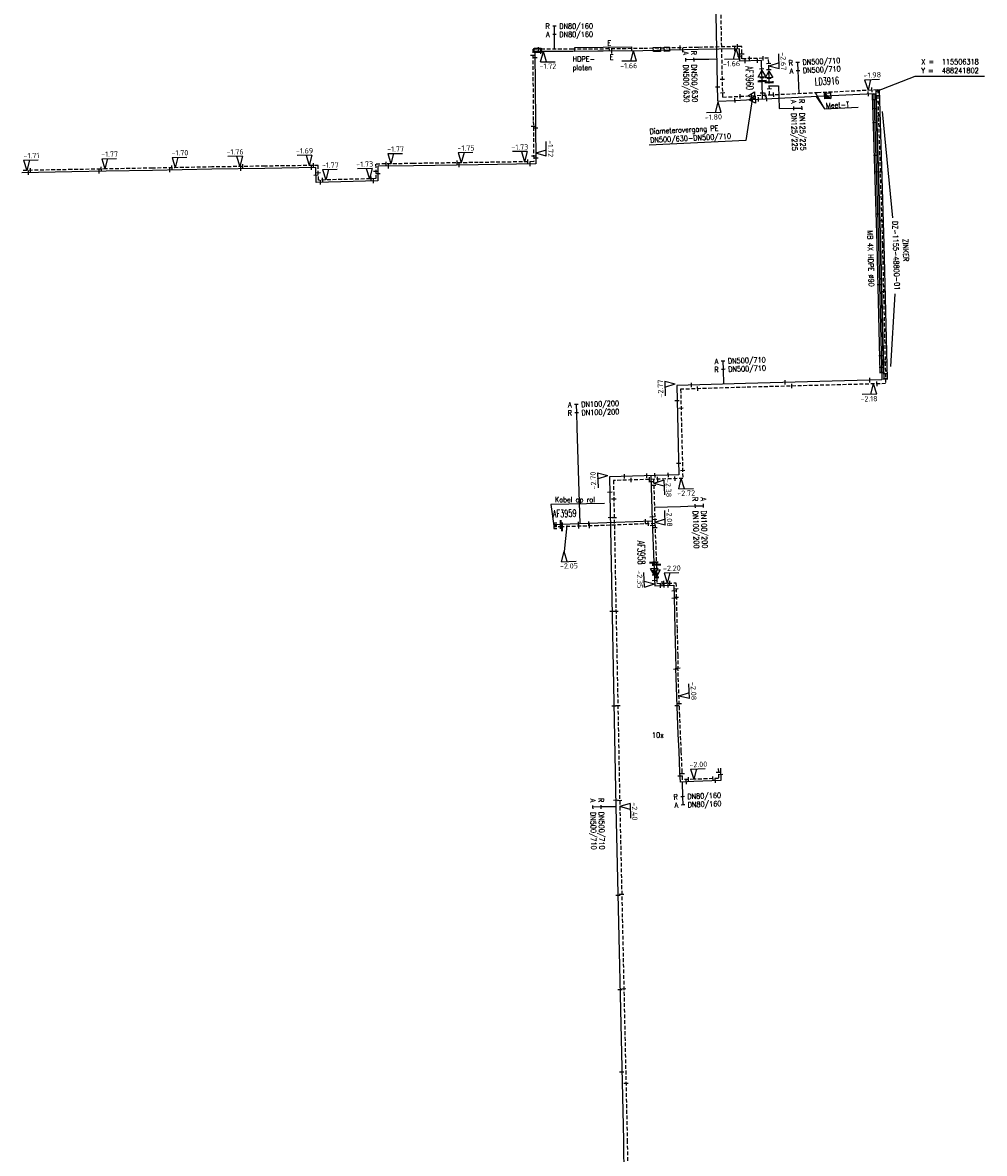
# Model space of a CAD drawing. Header units: millimetres. Extents: x 0 to 118318689, y 0 to 490460760.
# Tile 82 of 117: x 115361650 to 115524739, y 488061791 to 488253490. Entities that reach past the tile are written whole.
import ezdxf
from ezdxf.enums import TextEntityAlignment as Align

# ---------------------------------------------------------------- set-up
doc = ezdxf.new("R2010")
doc.units = ezdxf.units.MM
doc.header["$LTSCALE"] = 200
doc.linetypes.add('HIDDEN2', pattern=[4.7625, 3.175, -1.5875])
doc.layers.get('0').update_dxf_attribs({"color": 8})
for name, color, linetype in [('WT-C-AFSLUITER', 7, 'Continuous'), ('WT-C-kastLD', 7, 'Continuous'), ('WT-C-mof', 7, 'Continuous'), ('WT-C-VERLOOP', 7, 'Continuous'), ('WT-I-coord', 7, 'Continuous'), ('WT-I-diam', 7, 'Continuous'), ('WT-I-info', 7, 'Continuous'), ('WT-I-NAP', 7, 'Continuous'), ('WT-L-aanvoer', 6, 'Continuous'), ('WT-L-MANTELBUIS', 6, 'Continuous'), ('WT-L-retour', 6, 'HIDDEN2')]:
    doc.layers.add(name, color=color, linetype=linetype)
doc.styles.add('DIN17', font='ROMANS.SHX', dxfattribs={"width": 0.9})
doc.styles.add('ISOCP', font='ISOCP.SHX')

# ---------------------------------------------------------------- blocks, each defined once
blk = doc.blocks.new('LR-mof')
at = {"color": 0, "linetype": 'ByBlock', "lineweight": -2}
blk.add_line((0, -0.75), (0, 0.75), dxfattribs=at)
blk = doc.blocks.new('LR-DIAO2')
at = {"color": 0, "lineweight": -3}
blk.add_line((0, 0), (0, -5), dxfattribs=at)
at = {"color": 0, "linetype": 'Continuous', "lineweight": -3}
blk.add_line((0, -5), (0, -7.8), dxfattribs=at)
at = {"color": 0, "lineweight": -3}
for points in [[(0.61, -5), (0, -5), (-0.61, -5)], [(0.61, -7.8), (0, -7.8), (-0.61, -7.8)]]:
    blk.add_lwpolyline(points, dxfattribs=at)
at = {"color": 1, "lineweight": -3, "style": 'DIN17', "width": 0.9}
for tag, p in [('*1', (-1.61, -5)), ('*2', (-1.61, -7.78))]:
    blk.add_attdef(tag, text='', height=1.8, dxfattribs=at).set_placement(p, align=Align.MIDDLE_RIGHT)
for tag, p in [('*11', (1.61, -5)), ('*12', (1.61, -7.8))]:
    blk.add_attdef(tag, text='', height=1.8, dxfattribs=at).set_placement(p, align=Align.MIDDLE_LEFT)
blk = doc.blocks.new('LR-smof')
at = {"color": 0, "linetype": 'ByBlock', "lineweight": -2}
blk.add_lwpolyline([(1, 0.5), (0, 0.5), (0, -0.5), (1, -0.5)], dxfattribs=at)
blk = doc.blocks.new('rb_topo_xylr')
at = {"color": 0, "linetype": 'Continuous', "style": 'DIN17', "width": 0.9}
for s, p in [('X =', (0, 4)), ('Y =', (0, 1))]:
    blk.add_text(s, height=1.8, dxfattribs=at).set_placement(p)
at = {"color": 0, "style": 'DIN17', "width": 0.9}
for tag, p in [('X', (7, 4)), ('Y', (7, 1))]:
    blk.add_attdef(tag, p, '', height=1.8, dxfattribs=at)
blk = doc.blocks.new('LR-VERL')
at = {"color": 0, "linetype": 'ByBlock', "lineweight": -2}
blk.add_lwpolyline([(1.08, 0), (-1.08, -1.25), (-1.08, 1.25)], close=True, dxfattribs=at)
blk = doc.blocks.new('nap1')
at = {"color": 0, "linetype": 'Continuous'}
for p, q in [((-1, 3.5), (0, 0)), ((-1, 3.5), (4, 3.5)), ((1, 3.5), (0, 0))]:
    blk.add_line(p, q, dxfattribs=at)
at = {"color": 0, "linetype": 'Continuous', "style": 'ISOCP'}
for tag, p in [('*1', (1.7, 5)), ('*2', (4, 1.5))]:
    blk.add_attdef(tag, text='', height=1.8, dxfattribs=at).set_placement(p, align=Align.MIDDLE)
blk = doc.blocks.new('nap2')
at = {"color": 0, "linetype": 'Continuous'}
for p, q in [((1, 3.5), (-4, 3.5)), ((-1, 3.5), (0, 0)), ((1, 3.5), (0, 0))]:
    blk.add_line(p, q, dxfattribs=at)
at = {"color": 0, "linetype": 'Continuous', "style": 'ISOCP'}
for tag, p in [('*1', (-1.5, 5)), ('*2', (-4, 1.5))]:
    blk.add_attdef(tag, text='', height=1.8, dxfattribs=at).set_placement(p, align=Align.MIDDLE)
blk = doc.blocks.new('LR-mofD')
at = {"color": 0, "linetype": 'ByBlock', "lineweight": -2}
blk.add_line((0, -0.75), (0, 0.75), dxfattribs=at)
at = {"color": 1, "linetype": 'ByBlock', "lineweight": -3, "style": 'DIN17', "width": 0.9}
blk.add_attdef('*1', text='', height=1.8, dxfattribs=at).set_placement((0, 2), align=Align.MIDDLE)
blk = doc.blocks.new('LR-AFS')
at = {"color": 0, "lineweight": -3, "const_width": 0.7}
blk.add_lwpolyline([(0, -1.5), (0, 1.5)], dxfattribs=at)
at = {"color": 7, "linetype": 'ByBlock', "lineweight": -2, "style": 'DIN17', "width": 0.9}
blk.add_attdef('*1', text='', height=2.5, dxfattribs=at).set_placement((0, 5), align=Align.MIDDLE)
at = {"color": 0, "linetype": 'ByBlock', "lineweight": -2, "style": 'DIN17', "width": 0.3, "flags": 1}
for tag, p in [('*2', (2.5, 1.5)), ('OCODE', (-7.5, -2.5)), ('NCODE', (-2.5, -2.5)), ('BC', (2.5, -2.5)), ('RK', (7.5, -2.5)), ('FABR', (-7.5, -7.5)), ('ST', (-7.5, -5)), ('VCODE', (-2.5, -5)), ('TYPE', (-2.5, -7.5)), ('OPBOUW', (2.5, -7.5)), ('NIVO', (2.5, -5)), ('BEDIEN', (7.5, -7.5)), ('IMM', (7.5, -5)), ('VERTR', (-7.5, -10)), ('DEKM', (-7.5, -12.5)), ('PDATUM', (-2.5, -12.5)), ('OPBLEN', (-2.5, -10)), ('HULPST', (2.5, -10)), ('OPM', (2.5, -12.5)), ('VERLSP', (7.5, -10)), ('BORD', (7.5, -12.5)), ('BORDL', (-7.5, -15)), ('BORDX', (-2.5, -15)), ('BORDY', (2.5, -15)), ('BORDZ', (7.5, -15))]:
    blk.add_attdef(tag, text='', height=1.8, dxfattribs=at).set_placement(p, align=Align.MIDDLE)
blk = doc.blocks.new('LR-hyp')
at = {"color": 7, "linetype": 'ByBlock', "lineweight": -3, "style": 'DIN17', "width": 0.9}
blk.add_attdef('*1', text='', height=1.8, dxfattribs=at).set_placement((0, 0), align=Align.MIDDLE)
at = {"color": 7, "linetype": 'ByBlock', "lineweight": -2, "style": 'DIN17', "width": 0.9, "flags": 1}
blk.add_attdef('*2', text='', height=1.8, dxfattribs=at).set_placement((0, -5), align=Align.MIDDLE)
blk = doc.blocks.new('LR-DIAB2')
at = {"color": 0, "linetype": 'Continuous', "lineweight": -3}
blk.add_line((0, 5), (0, 7.8), dxfattribs=at)
at = {"color": 0, "lineweight": -3}
blk.add_line((0, 0), (0, 5), dxfattribs=at)
for points in [[(0.61, 7.8), (0, 7.8), (-0.61, 7.8)], [(0.61, 5), (0, 5), (-0.61, 5)]]:
    blk.add_lwpolyline(points, dxfattribs=at)
at = {"color": 1, "lineweight": -3, "style": 'DIN17', "width": 0.9}
for tag, p in [('*1', (-1.61, 7.8)), ('*2', (-1.61, 5.02))]:
    blk.add_attdef(tag, text='', height=1.8, dxfattribs=at).set_placement(p, align=Align.MIDDLE_RIGHT)
for tag, p in [('*11', (1.61, 7.8)), ('*12', (1.61, 5))]:
    blk.add_attdef(tag, text='', height=1.8, dxfattribs=at).set_placement(p, align=Align.MIDDLE_LEFT)
blk = doc.blocks.new('LR-kastLD')
at = {"color": 0, "linetype": 'ByBlock', "lineweight": -3}
blk.add_line((-1, 1), (1, -1), dxfattribs=at)
blk.add_lwpolyline([(-1, -1), (-1, 1), (1, 1), (1, -1)], close=True, dxfattribs=at)
blk.add_solid([(-1, 1), (-1, -1), (1, -1)], dxfattribs=at)
at = {"color": 7, "linetype": 'ByBlock', "lineweight": -3, "style": 'DIN17', "width": 0.7}
for tag, p in [('*1', (0, 5)), ('*2', (0, -5))]:
    blk.add_attdef(tag, text='', height=2.5, dxfattribs=at).set_placement(p, align=Align.MIDDLE)
at = {"color": 0, "linetype": 'ByBlock', "lineweight": -2, "style": 'DIN17', "width": 0.3, "flags": 1}
for tag, p in [('OCODE', (4.5, 1.25)), ('NCODE', (9.5, 1.25)), ('BC', (14.5, 1.25)), ('RK', (19.5, 1.25)), ('ST', (4.5, -1.25)), ('VCODE', (9.5, -1.25)), ('NIVO', (14.5, -1.25)), ('IMM', (19.5, -1.25))]:
    blk.add_attdef(tag, text='', height=1.8, dxfattribs=at).set_placement(p, align=Align.MIDDLE)

msp = doc.modelspace()

# ---------------------------------------------------------------- linework, layer by layer
at = {"layer": 'WT-I-coord', "color": 1, "lineweight": -3}
msp.add_lwpolyline([(115506319, 488241803), (115513027, 488244415), (115524739, 488244415)], dxfattribs=at)
at = {"layer": 'WT-I-diam'}
for p, q in [((115479415, 488247291), (115478000, 488247262)), ((115488267, 488242756), (115489809, 488242797)), ((115489809, 488242797), (115489914, 488238910)), ((115493336, 488241488), (115493270, 488242830)), ((115456183, 488168513), (115455682, 488184833)), ((115468782, 488171334), (115473223, 488171470))]:
    msp.add_line(p, q, dxfattribs=at)
at = {"layer": 'WT-I-info', "lineweight": -3}
for p, q in [((115496068, 488241623), (115497651, 488238872)), ((115496232, 488240980), (115497651, 488238872)), ((115485333, 488240443), (115484297, 488233506)), ((115497651, 488238872), (115503356, 488239153)), ((115509195, 488220386), (115507443, 488238410)), ((115484297, 488233506), (115467905, 488232698)), ((115509563, 488207505), (115508813, 488195196)), ((115453923, 488168248), (115453460, 488163856))]:
    msp.add_line(p, q, dxfattribs=at)
at = {"layer": 'WT-I-info'}
for p, q in [((115460301, 488171975), (115451200, 488171769)), ((115451200, 488171769), (115451730, 488168176))]:
    msp.add_line(p, q, dxfattribs=at)
for points in [[(115448402, 488249132), (115449602, 488249147), (115449611, 488248447), (115448411, 488248432)], [(115455303, 488249288), (115464903, 488249410), (115464912, 488248710), (115455312, 488248588)], [(115468599, 488249288), (115469799, 488249303), (115469808, 488248603), (115468608, 488248588)]]:
    msp.add_lwpolyline(points, close=True, dxfattribs=at)
msp.add_lwpolyline([(115470467, 488248613), (115470458, 488249313), (115471358, 488249324), (115471367, 488248624), (115470467, 488248613)], dxfattribs=at)
at = {"layer": 'WT-L-aanvoer', "lineweight": -3}
for p, q in [((115479563, 488240159), (115475489, 488437254)), ((115487015, 488244825), (115486955, 488247056)), ((115487033, 488244177), (115487015, 488244825)), ((115487049, 488243573), (115487033, 488244177)), ((115487131, 488240532), (115487049, 488243573)), ((115485333, 488240443), (115486432, 488240498)), ((115486432, 488240498), (115496491, 488240993)), ((115496491, 488240993), (115506004, 488241462)), ((115506004, 488241462), (115506788, 488215923)), ((115479563, 488240159), (115482437, 488240301)), ((115482437, 488240301), (115485333, 488240443)), ((115506788, 488215923), (115507330, 488192924)), ((115507330, 488192924), (115484244, 488192322)), ((115484244, 488192322), (115472562, 488191956)), ((115472562, 488191956), (115472928, 488176837)), ((115472928, 488176837), (115461182, 488176507)), ((115461182, 488176507), (115462266, 488120563)), ((115468192, 488176704), (115468430, 488168952)), ((115452892, 488168412), (115451723, 488168376)), ((115459194, 488168606), (115452892, 488168412)), ((115468430, 488168952), (115459194, 488168606)), ((115468430, 488168952), (115468691, 488161964)), ((115468691, 488161964), (115468743, 488160660)), ((115462266, 488120563), (115463528, 488064023)), ((115463528, 488064023), (115463841, 488040378))]:
    msp.add_line(p, q, dxfattribs=at)
at = {"layer": 'WT-L-aanvoer'}
for p, q in [((115449831, 488248598), (115448529, 488248601)), ((115448529, 488248601), (115448633, 488236748)), ((115454970, 488248617), (115449831, 488248598)), ((115459218, 488248622), (115454970, 488248617)), ((115466839, 488248728), (115459218, 488248622)), ((115476192, 488248905), (115466839, 488248728)), ((115483211, 488249067), (115476192, 488248905)), ((115483259, 488246971), (115483211, 488249067)), ((115486955, 488247056), (115483259, 488246971)), ((115448633, 488236748), (115448697, 488229543)), ((115427945, 488229228), (115421897, 488229131)), ((115421897, 488229131), (115421907, 488226669)), ((115438925, 488229395), (115427945, 488229228)), ((115448697, 488229543), (115438925, 488229395)), ((115370017, 488228194), (115361499, 488228040)), ((115375813, 488228299), (115370017, 488228194)), ((115383678, 488228446), (115375813, 488228299)), ((115393729, 488228637), (115383678, 488228446)), ((115402732, 488228778), (115393729, 488228637)), ((115411382, 488228904), (115402732, 488228778)), ((115411442, 488226404), (115411382, 488228904)), ((115421907, 488226669), (115411442, 488226404)), ((115468743, 488160660), (115468751, 488160426)), ((115468751, 488160426), (115468832, 488158033)), ((115468832, 488158033), (115472063, 488158116)), ((115472063, 488158116), (115472109, 488156309)), ((115472109, 488156309), (115472186, 488153298)), ((115472186, 488153298), (115472245, 488150628)), ((115472245, 488150628), (115472353, 488146285)), ((115472353, 488146285), (115472391, 488144063)), ((115472698, 488135986), (115472391, 488144063)), ((115472837, 488132837), (115472698, 488135986)), ((115472964, 488129951), (115472837, 488132837)), ((115473123, 488126402), (115472964, 488129951)), ((115473201, 488124748), (115473123, 488126402)), ((115479985, 488127073), (115480055, 488124999)), ((115475481, 488124825), (115473201, 488124748)), ((115480055, 488124999), (115475481, 488124825))]:
    msp.add_line(p, q, dxfattribs=at)
at = {"layer": 'WT-L-MANTELBUIS', "lineweight": -3}
for points in [[(115505756, 488241400), (115506256, 488241415), (115507038, 488215929), (115507550, 488194197), (115507050, 488194185), (115506539, 488215916)], [(115506384, 488242111), (115506884, 488242126), (115507688, 488215947), (115508226, 488193111), (115507726, 488193100), (115507188, 488215933)]]:
    msp.add_lwpolyline(points, close=True, dxfattribs=at)
at = {"layer": 'WT-L-retour', "lineweight": -3}
for p, q in [((115480379, 488240850), (115476336, 488436441)), ((115488215, 488244693), (115488140, 488247464)), ((115488232, 488244043), (115488215, 488244693)), ((115488250, 488243375), (115488232, 488244043)), ((115488308, 488241241), (115488250, 488243375)), ((115480379, 488240850), (115483334, 488240996)), ((115483334, 488240996), (115485230, 488241089)), ((115485230, 488241089), (115488308, 488241241)), ((115488308, 488241241), (115496423, 488241641)), ((115496423, 488241641), (115506634, 488242144)), ((115506634, 488242144), (115507438, 488215940)), ((115507438, 488215940), (115507995, 488192291)), ((115484262, 488191672), (115473227, 488191327)), ((115473227, 488191327), (115473594, 488176205)), ((115507995, 488192291), (115484262, 488191672)), ((115473594, 488176205), (115461844, 488175875)), ((115461844, 488175875), (115462916, 488120577)), ((115468637, 488176066), (115468867, 488168569)), ((115453112, 488168019), (115451736, 488167977)), ((115459208, 488168206), (115453112, 488168019)), ((115468867, 488168569), (115459208, 488168206)), ((115468867, 488168569), (115469128, 488161588)), ((115469128, 488161588), (115469142, 488160673)), ((115469142, 488160673), (115469159, 488160175)), ((115469159, 488160175), (115469219, 488158423)), ((115469219, 488158423), (115472433, 488158505)), ((115472433, 488158505), (115472489, 488156318)), ((115472489, 488156318), (115472566, 488153307)), ((115472566, 488153307), (115472625, 488150637)), ((115472625, 488150637), (115472733, 488146295)), ((115472733, 488146295), (115472771, 488144074)), ((115473077, 488136002), (115472771, 488144074)), ((115473216, 488132854), (115473077, 488136002)), ((115473344, 488129968), (115473216, 488132854)), ((115473503, 488126419), (115473344, 488129968)), ((115473563, 488125140), (115473503, 488126419)), ((115479605, 488127060), (115479662, 488125364)), ((115475467, 488125204), (115473563, 488125140)), ((115479662, 488125364), (115475467, 488125204)), ((115462916, 488120577), (115464178, 488064034)), ((115464178, 488064034), (115464491, 488040390))]:
    msp.add_line(p, q, dxfattribs=at)
at = {"layer": 'WT-L-retour'}
for p, q in [((115449831, 488248978), (115448146, 488248983)), ((115448146, 488248983), (115448253, 488236744)), ((115454969, 488248997), (115449831, 488248978)), ((115459215, 488249002), (115454969, 488248997)), ((115466832, 488249108), (115459215, 488249002)), ((115476184, 488249285), (115466832, 488249108)), ((115483582, 488249456), (115476184, 488249285)), ((115483630, 488247359), (115483582, 488249456)), ((115488140, 488247464), (115483630, 488247359)), ((115448253, 488236744), (115448314, 488229918)), ((115393723, 488229017), (115383670, 488228826)), ((115402726, 488229158), (115393723, 488229017)), ((115411753, 488229289), (115402726, 488229158)), ((115411813, 488226793), (115411753, 488229289)), ((115427939, 488229608), (115421515, 488229505)), ((115421515, 488229505), (115421526, 488227039)), ((115438919, 488229775), (115427939, 488229608)), ((115448314, 488229918), (115438919, 488229775)), ((115370010, 488228574), (115361492, 488228420)), ((115375806, 488228679), (115370010, 488228574)), ((115383670, 488228826), (115375806, 488228679)), ((115421526, 488227039), (115411813, 488226793))]:
    msp.add_line(p, q, dxfattribs=at)

# ---------------------------------------------------------------- block references
at = {"layer": 'WT-C-AFSLUITER', "linetype": 'Continuous'}
ref = msp.add_blockref('LR-AFS', (115487049, 488243573), dxfattribs=dict(at, xscale=500.0000000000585, yscale=500.0000000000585, zscale=500.0000000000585, rotation=271.5420412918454))
ref.add_attrib('*1', 'AF3960', dxfattribs={"layer": '0', "color": 7, "linetype": 'ByBlock', "lineweight": -2, "height": 1250, "rotation": 271.54204, "style": 'DIN17', "width": 0.65}).set_placement((115484934, 488244095), align=Align.MIDDLE)
for p, xscale, yscale, zscale, rotation in [((115488250, 488243375), 500.0000000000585, 500.0000000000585, 500.0000000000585, 271.5420412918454), ((115453112, 488168019), 500.0000000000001, 500.0000000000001, 500.0000000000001, 1.7589), ((115469128, 488161588), 500.0000000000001, 500.0000000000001, 500.0000000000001, 271.7589)]:
    msp.add_blockref('LR-AFS', p, dxfattribs=dict(at, xscale=xscale, yscale=yscale, zscale=zscale, rotation=rotation))
ref = msp.add_blockref('LR-AFS', (115452892, 488168412), dxfattribs=dict(at, xscale=500.0000000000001, yscale=500.0000000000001, zscale=500.0000000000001, rotation=1.7589))
ref.add_attrib('*1', 'AF3959', dxfattribs={"layer": '0', "color": 7, "linetype": 'ByBlock', "lineweight": -2, "height": 1250, "rotation": 1.7589, "style": 'DIN17', "width": 0.65}).set_placement((115453559, 488170287), align=Align.MIDDLE)
ref = msp.add_blockref('LR-AFS', (115468691, 488161964), dxfattribs=dict(at, xscale=500.0000000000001, yscale=500.0000000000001, zscale=500.0000000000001, rotation=271.7589))
ref.add_attrib('*1', 'AF3958', dxfattribs={"layer": '0', "color": 7, "linetype": 'ByBlock', "lineweight": -2, "height": 1250, "rotation": 271.7589, "style": 'DIN17', "width": 0.65}).set_placement((115466559, 488163645), align=Align.MIDDLE)
at = {"layer": 'WT-C-kastLD', "linetype": 'Continuous'}
ref = msp.add_blockref('LR-kastLD', (115498174, 488241076), dxfattribs=dict(at, xscale=500.0000000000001, yscale=500.0000000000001, zscale=500.0000000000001, rotation=2.820635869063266))
ref.add_attrib('*1', 'LD3916', dxfattribs={"layer": '0', "color": 7, "linetype": 'ByBlock', "lineweight": -3, "height": 1250, "rotation": 2.82064, "style": 'DIN17', "width": 0.65}).set_placement((115498051, 488243573), align=Align.MIDDLE)
at = {"layer": 'WT-C-mof', "linetype": 'Continuous', "xscale": 500, "yscale": 500, "zscale": 500, "rotation": 0.7995000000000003}
msp.add_blockref('LR-mofD', (115461142, 488249030), dxfattribs=at).add_auto_attribs({'*1': 'E'})
at = {"layer": 'WT-C-mof', "linetype": 'Continuous'}
for p, xscale, yscale, zscale, rotation in [((115449147, 488248980), 500, 500, 500, 359.842), ((115449533, 488248599), 500, 500, 500, 359.842), ((115473131, 488249227), 499.9999999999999, 499.9999999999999, 499.9999999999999, 1.079800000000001), ((115473599, 488248856), 499.9999999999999, 499.9999999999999, 499.9999999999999, 1.079800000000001), ((115482418, 488249049), 500.0000000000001, 500.0000000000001, 500.0000000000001, 1.3289), ((115482862, 488249439), 500.0000000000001, 500.0000000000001, 500.0000000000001, 1.3289), ((115483611, 488248206), 500.0000000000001, 500.0000000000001, 500.0000000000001, 271.3289), ((115448155, 488247954), 500, 500, 500, 270.5049), ((115448538, 488247601), 500, 500, 500, 270.5049), ((115483239, 488247828), 500.0000000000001, 500.0000000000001, 500.0000000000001, 271.3289), ((115484193, 488246992), 500.0000000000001, 500.0000000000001, 500.0000000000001, 1.3289), ((115484889, 488247388), 500.0000000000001, 500.0000000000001, 500.0000000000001, 1.3289), ((115486267, 488247040), 500.0000000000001, 500.0000000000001, 500.0000000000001, 1.3289), ((115487227, 488247443), 500.0000000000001, 500.0000000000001, 500.0000000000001, 1.3289), ((115488163, 488246592), 500.0000000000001, 500.0000000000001, 500.0000000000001, 271.5421), ((115486992, 488245678), 500.0000000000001, 500.0000000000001, 500.0000000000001, 271.5421), ((115488191, 488245560), 500.0000000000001, 500.0000000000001, 500.0000000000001, 271.5421), ((115487033, 488244177), 500.0000000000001, 500.0000000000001, 500.0000000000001, 271.5421), ((115488232, 488244043), 500.0000000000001, 500.0000000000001, 500.0000000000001, 271.5421), ((115448260, 488235955), 500, 500, 500, 270.5049), ((115448643, 488235634), 500, 500, 500, 270.5049), ((115448305, 488230892), 500, 500, 500, 270.5049), ((115374993, 488228664), 500, 500, 500, 1.0326), ((115386987, 488228889), 499.9999999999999, 499.9999999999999, 499.9999999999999, 1.0895), ((115398632, 488228714), 500, 500, 500, 0.9013999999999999), ((115398989, 488229100), 500, 500, 500, 0.9013999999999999), ((115410630, 488228893), 500, 500, 500, 0.8313999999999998), ((115410988, 488229278), 500, 500, 500, 0.8313999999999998), ((115423315, 488229534), 500.0000000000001, 500.0000000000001, 500.0000000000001, 0.9195999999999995), ((115423701, 488229160), 500.0000000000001, 500.0000000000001, 500.0000000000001, 0.9195999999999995), ((115435319, 488229720), 500, 500, 500, 0.8705), ((115435695, 488229346), 500, 500, 500, 0.8705), ((115447306, 488229902), 500, 500, 500, 0.8705), ((115447695, 488229528), 500, 500, 500, 0.8705), ((115448688, 488230568), 500, 500, 500, 270.5049), ((115362637, 488228060), 500, 500, 500, 1.038899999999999), ((115362997, 488228447), 500, 500, 500, 1.038899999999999), ((115374638, 488228278), 500, 500, 500, 1.0326), ((115386630, 488228502), 499.9999999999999, 499.9999999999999, 499.9999999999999, 1.0895), ((115411412, 488227656), 499.9999999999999, 499.9999999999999, 499.9999999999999, 271.3739), ((115411783, 488228045), 499.9999999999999, 499.9999999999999, 499.9999999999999, 271.3739), ((115412539, 488226812), 499.9999999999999, 499.9999999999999, 499.9999999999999, 1.4492), ((115420767, 488227020), 499.9999999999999, 499.9999999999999, 499.9999999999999, 1.4492), ((115421520, 488228284), 499.9999999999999, 499.9999999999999, 499.9999999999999, 270.2466), ((115421902, 488227912), 499.9999999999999, 499.9999999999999, 499.9999999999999, 270.2466), ((115412179, 488226422), 499.9999999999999, 499.9999999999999, 499.9999999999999, 1.4492), ((115421168, 488226650), 499.9999999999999, 499.9999999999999, 499.9999999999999, 1.4492), ((115455923, 488168505), 500.0000000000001, 500.0000000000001, 500.0000000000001, 1.7589), ((115455979, 488168107), 500.0000000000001, 500.0000000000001, 500.0000000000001, 1.7589), ((115468770, 488159865), 499.9999999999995, 499.9999999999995, 499.9999999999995, 271.9409000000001), ((115468801, 488158930), 499.9999999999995, 499.9999999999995, 499.9999999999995, 271.9409000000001), ((115469181, 488159534), 499.9999999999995, 499.9999999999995, 499.9999999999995, 271.9409000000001), ((115469185, 488159405), 499.9999999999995, 499.9999999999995, 499.9999999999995, 271.9409000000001), ((115469824, 488158058), 500, 500, 500, 1.4655), ((115470087, 488158445), 500, 500, 500, 1.4655), ((115470395, 488158453), 500, 500, 500, 1.4655), ((115470448, 488158074), 500, 500, 500, 1.4655), ((115471129, 488158092), 500, 500, 500, 1.4655), ((115471382, 488158478), 500, 500, 500, 1.4655), ((115472086, 488157198), 500, 500, 500, 271.4655), ((115472458, 488157521), 500, 500, 500, 271.4655), ((115472118, 488155952), 500, 500, 500, 271.4655), ((115472495, 488156073), 500, 500, 500, 271.4655), ((115472396, 488143919), 499.9999999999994, 499.9999999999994, 499.9999999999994, 272.177), ((115472771, 488144071), 499.9999999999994, 499.9999999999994, 499.9999999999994, 272.177), ((115472632, 488137715), 499.9999999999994, 499.9999999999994, 499.9999999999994, 272.177), ((115472999, 488138073), 499.9999999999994, 499.9999999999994, 499.9999999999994, 272.177)]:
    msp.add_blockref('LR-mof', p, dxfattribs=dict(at, xscale=xscale, yscale=yscale, zscale=zscale, rotation=rotation))
ref = msp.add_blockref('LR-mofD', (115461529, 488248654), dxfattribs=dict(at, xscale=500, yscale=500, zscale=500, rotation=180.7995))
ref.add_attrib('*1', 'E', dxfattribs={"layer": '0', "color": 1, "linetype": 'ByBlock', "lineweight": -3, "height": 900, "rotation": 0.7995, "style": 'DIN17', "width": 0.9}).set_placement((115461543, 488247654), align=Align.MIDDLE)
at = {"layer": 'WT-C-mof', "linetype": 'Continuous', "lineweight": -3}
for name, p, xscale, yscale, zscale, rotation in [('LR-mof', (115479512, 488242592), 499.9999999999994, 499.9999999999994, 499.9999999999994, 271.1841), ('LR-mof', (115480315, 488243903), 499.9999999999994, 499.9999999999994, 499.9999999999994, 271.1841), ('LR-mof', (115480363, 488241618), 499.9999999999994, 499.9999999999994, 499.9999999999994, 271.1841), ('LR-mof', (115482437, 488240301), 500, 500, 500, 2.8206), ('LR-mof', (115483334, 488240996), 500, 500, 500, 2.8206), ('LR-mof', (115506081, 488238955), 500.0000000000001, 500.0000000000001, 500.0000000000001, 271.7589), ('LR-mof', (115506697, 488240064), 500.0000000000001, 500.0000000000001, 500.0000000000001, 271.7589), ('LR-mof', (115506771, 488237663), 500.0000000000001, 500.0000000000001, 500.0000000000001, 271.7589), ('LR-mof', (115506154, 488236587), 500.0000000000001, 500.0000000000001, 500.0000000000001, 271.7589), ('LR-mof', (115506325, 488231023), 500.0000000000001, 500.0000000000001, 500.0000000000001, 271.7589), ('LR-mof', (115507014, 488229745), 500.0000000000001, 500.0000000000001, 500.0000000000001, 271.7589), ('LR-mof', (115506410, 488228233), 500.0000000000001, 500.0000000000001, 500.0000000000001, 271.7589), ('LR-mof', (115507062, 488228206), 500.0000000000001, 500.0000000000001, 500.0000000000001, 271.7589), ('LR-mof', (115506631, 488221058), 500.0000000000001, 500.0000000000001, 500.0000000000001, 271.7589), ('LR-mof', (115507315, 488219952), 500.0000000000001, 500.0000000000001, 500.0000000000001, 271.7589), ('LR-mof', (115506950, 488209075), 499.9999999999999, 499.9999999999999, 499.9999999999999, 271.3494), ('LR-mof', (115507627, 488207934), 499.9999999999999, 499.9999999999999, 499.9999999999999, 271.3494), ('LR-mof', (115507233, 488197040), 499.9999999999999, 499.9999999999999, 499.9999999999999, 271.3494), ('LR-mof', (115507279, 488195088), 499.9999999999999, 499.9999999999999, 499.9999999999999, 271.3494), ('LR-mof', (115507908, 488195987), 499.9999999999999, 499.9999999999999, 499.9999999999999, 271.3494), ('LR-mof', (115490960, 488192497), 500, 500, 500, 1.494600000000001), ('LR-mof', (115505312, 488192871), 500, 500, 500, 1.494600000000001), ('LR-mof', (115506528, 488192253), 500, 500, 500, 1.494600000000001), ('LR-mof', (115507300, 488194191), 499.9999999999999, 499.9999999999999, 499.9999999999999, 271.3494), ('LR-mof', (115507955, 488193990), 499.9999999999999, 499.9999999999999, 499.9999999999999, 271.3494), ('LR-mof', (115507976, 488193105), 499.9999999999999, 499.9999999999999, 499.9999999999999, 271.3494), ('LR-mof', (115475077, 488192035), 500.0000000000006, 500.0000000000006, 500.0000000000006, 1.792599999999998), ('LR-mof', (115476123, 488191417), 500.0000000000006, 500.0000000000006, 500.0000000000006, 1.792599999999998), ('LR-mof', (115492101, 488191876), 500, 500, 500, 1.494600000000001), ('LR-mof', (115472623, 488189420), 500.0000000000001, 500.0000000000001, 500.0000000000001, 271.3901), ('LR-mof', (115473304, 488188155), 500.0000000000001, 500.0000000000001, 500.0000000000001, 271.3901), ('LR-mof', (115472881, 488178802), 500.0000000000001, 500.0000000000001, 500.0000000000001, 271.3901), ('LR-mof', (115473560, 488177591), 500.0000000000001, 500.0000000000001, 500.0000000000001, 271.3901), ('LR-mof', (115463712, 488176578), 500.0000000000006, 500.0000000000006, 500.0000000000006, 1.6077), ('LR-mof', (115464858, 488175960), 500.0000000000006, 500.0000000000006, 500.0000000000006, 1.6077), ('LR-mof', (115471141, 488176786), 500.0000000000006, 500.0000000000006, 500.0000000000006, 1.6077), ('LR-mof', (115472268, 488176168), 500.0000000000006, 500.0000000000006, 500.0000000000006, 1.6077), ('LR-mof', (115461232, 488173919), 499.9999999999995, 499.9999999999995, 499.9999999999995, 271.1103), ('LR-mof', (115461904, 488172757), 499.9999999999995, 499.9999999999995, 499.9999999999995, 271.1103), ('LR-mof', (115461315, 488169624), 499.9999999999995, 499.9999999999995, 499.9999999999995, 271.1103), ('LR-mof', (115461966, 488169580), 499.9999999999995, 499.9999999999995, 499.9999999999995, 271.1103), ('LR-mof', (115468406, 488169738), 500.0000000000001, 500.0000000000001, 500.0000000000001, 271.7589), ('LR-smof', (115451723, 488168376), 500.0000000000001, 500.0000000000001, 500.0000000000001, 1.7589), ('LR-smof', (115451736, 488167977), 500.0000000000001, 500.0000000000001, 500.0000000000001, 1.7589), ('LR-mof', (115457669, 488168559), 500.0000000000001, 500.0000000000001, 500.0000000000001, 1.7589), ('LR-mof', (115457779, 488168162), 500.0000000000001, 500.0000000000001, 500.0000000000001, 1.7589), ('LR-mof', (115467265, 488168909), 500.0000000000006, 500.0000000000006, 500.0000000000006, 2.149399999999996), ('LR-mof', (115467759, 488168527), 500.0000000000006, 500.0000000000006, 500.0000000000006, 2.149399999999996), ('LR-mof', (115468451, 488168276), 500.0000000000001, 500.0000000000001, 500.0000000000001, 271.7589), ('LR-mof', (115468845, 488169280), 500.0000000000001, 500.0000000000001, 500.0000000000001, 271.7589), ('LR-mof', (115468888, 488167884), 500.0000000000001, 500.0000000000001, 500.0000000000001, 271.7589), ('LR-mof', (115461623, 488153711), 499.9999999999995, 499.9999999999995, 499.9999999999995, 271.1103), ('LR-mof', (115462273, 488153717), 499.9999999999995, 499.9999999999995, 499.9999999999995, 271.1103), ('LR-mof', (115461934, 488137673), 499.9999999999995, 499.9999999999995, 499.9999999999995, 271.1103), ('LR-mof', (115462583, 488137714), 499.9999999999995, 499.9999999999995, 499.9999999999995, 271.1103), ('LR-mof', (115462244, 488121700), 499.9999999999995, 499.9999999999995, 499.9999999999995, 271.1103), ('LR-mof', (115462895, 488121637), 499.9999999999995, 499.9999999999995, 499.9999999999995, 271.1103), ('LR-mof', (115462600, 488105579), 499.9999999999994, 499.9999999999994, 499.9999999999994, 271.2792), ('LR-mof', (115463209, 488105727, -2256), 499.9999999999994, 499.9999999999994, 499.9999999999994, 271.2792), ('LR-mof', (115462958, 488089565), 499.9999999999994, 499.9999999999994, 499.9999999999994, 271.2792), ('LR-mof', (115463579, 488089720, -2078), 499.9999999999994, 499.9999999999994, 499.9999999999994, 271.2792), ('LR-mof', (115463244, 488075612, -2031), 499.9999999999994, 499.9999999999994, 499.9999999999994, 271.2792), ('LR-mof', (115463963, 488073681), 499.9999999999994, 499.9999999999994, 499.9999999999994, 271.2792)]:
    msp.add_blockref(name, p, dxfattribs=dict(at, xscale=xscale, yscale=yscale, zscale=zscale, rotation=rotation))
at = {"layer": 'WT-C-mof', "lineweight": -3}
for p, xscale, yscale, zscale, rotation in [((115505635, 488242094), 499.9999999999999, 499.9999999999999, 499.9999999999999, 182.8206358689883), ((115505005, 488241413), 500, 500, 500, 182.8206358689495), ((115506035, 488240462), 500.0000000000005, 500.0000000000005, 500.0000000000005, 271.7588681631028), ((115506664, 488241144), 500, 500, 500, 271.7588681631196), ((115467492, 488176684), 500, 500, 500, 1.607671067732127), ((115468223, 488175704), 499.9999999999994, 499.9999999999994, 499.9999999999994, 271.7588681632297), ((115467937, 488176046), 500, 500, 500, 1.607671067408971), ((115468892, 488176723), 500, 500, 500, 1.607671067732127), ((115469337, 488176085), 500, 500, 500, 1.607671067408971), ((115468668, 488175066), 500.0000000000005, 500.0000000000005, 500.0000000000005, 271.7588681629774)]:
    msp.add_blockref('LR-mof', p, dxfattribs=dict(at, xscale=xscale, yscale=yscale, zscale=zscale, rotation=rotation))
at = {"layer": 'WT-C-mof'}
for p, xscale, yscale, zscale, rotation in [((115485230, 488241089), 500, 500, 500, 182.8206), ((115485333, 488240443), 500, 500, 500, 182.8206), ((115486432, 488240498), 499.9999999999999, 499.9999999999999, 499.9999999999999, 2.820635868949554), ((115487104, 488241532), 500, 500, 500, 91.54207716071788), ((115487608, 488241206), 500, 500, 500, 2.820635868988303), ((115487830, 488240566), 499.9999999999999, 499.9999999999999, 499.9999999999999, 2.820635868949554), ((115488281, 488242240), 500, 500, 500, 91.54207716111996), ((115489007, 488241275), 500, 500, 500, 2.820635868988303), ((115468751, 488160426), 499.9999999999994, 499.9999999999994, 499.9999999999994, 271.9409000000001), ((115469159, 488160175), 499.9999999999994, 499.9999999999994, 499.9999999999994, 271.9409000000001), ((115473154, 488125747), 499.9999999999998, 499.9999999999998, 499.9999999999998, 92.68003507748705), ((115473516, 488126139), 500.0000000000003, 500.0000000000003, 500.0000000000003, 92.68003507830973), ((115474562, 488125174), 499.9999999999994, 499.9999999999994, 499.9999999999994, 1.921590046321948), ((115478663, 488125326), 500.0000000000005, 500.0000000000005, 500.0000000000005, 182.1815455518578), ((115479629, 488126364), 500.0000000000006, 500.0000000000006, 500.0000000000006, 91.92159004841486), ((115480021, 488125998), 500.0000000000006, 500.0000000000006, 500.0000000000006, 91.92159004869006), ((115474200, 488124782), 500, 500, 500, 1.92159004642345), ((115479055, 488124961), 499.9999999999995, 499.9999999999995, 499.9999999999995, 182.1815455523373)]:
    msp.add_blockref('LR-mof', p, dxfattribs=dict(at, xscale=xscale, yscale=yscale, zscale=zscale, rotation=rotation))
at = {"layer": 'WT-C-VERLOOP', "linetype": 'Continuous'}
for p, xscale, yscale, zscale, rotation in [((115487015, 488244825), 500.0000000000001, 500.0000000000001, 500.0000000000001, 91.54210000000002), ((115488215, 488244693), 500.0000000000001, 500.0000000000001, 500.0000000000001, 91.54210000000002), ((115485230, 488241089), 500, 500, 500, 182.8206), ((115485333, 488240443), 500, 500, 500, 182.8206), ((115468751, 488160426), 499.9999999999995, 499.9999999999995, 499.9999999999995, 271.9409000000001), ((115469159, 488160175), 499.9999999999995, 499.9999999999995, 499.9999999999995, 271.9409000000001)]:
    msp.add_blockref('LR-VERL', p, dxfattribs=dict(at, xscale=xscale, yscale=yscale, zscale=zscale, rotation=rotation))
at = {"layer": 'WT-I-coord', "linetype": 'Continuous', "lineweight": -3}
ref = msp.add_blockref('rb_topo_xylr', (115514027, 488244415), dxfattribs=dict(at, xscale=500, yscale=500, zscale=500))
ref.add_attrib('X', '115506318', (115517527, 488246415), dxfattribs={"layer": '0', "color": 1, "height": 900, "style": 'DIN17', "width": 0.9})
ref.add_attrib('Y', '488241802', (115517527, 488244915), dxfattribs={"layer": '0', "color": 1, "height": 900, "style": 'DIN17', "width": 0.9})
at = {"layer": 'WT-I-diam', "linetype": 'Continuous'}
for name, p, xscale, yscale, zscale, rotation, values in [('LR-DIAB2', (115451854, 488248985), 500, 500, 500, 0.212857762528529, {'*1': 'R', '*11': 'DN80/160', '*2': 'A', '*12': 'DN80/160'}), ('LR-DIAB2', (115493270, 488242830), 500.0000000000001, 500.0000000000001, 500.0000000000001, 2.8206358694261, {'*1': 'R', '*11': 'DN500/710', '*2': 'A', '*12': 'DN500/710'}), ('LR-DIAB2', (115489914, 488238910), 500.0000000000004, 500.0000000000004, 500.0000000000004, 271.5420771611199, {'*1': 'R', '*11': 'DN125/225', '*2': 'A', '*12': 'DN125/225'}), ('LR-DIAB2', (115480557, 488192206), 500, 500, 500, 1.792611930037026, {'*1': 'A', '*11': 'DN500/710', '*2': 'R', '*12': 'DN500/710'}), ('LR-DIAB2', (115455682, 488184833), 500, 500, 500, 1.75886816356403, {'*1': 'A', '*11': 'DN100/200', '*2': 'R', '*12': 'DN100/200'}), ('LR-DIAB2', (115473223, 488171470), 500.0000000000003, 500.0000000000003, 500.0000000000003, 271.7588681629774, {'*1': 'A', '*11': 'DN100/200', '*2': 'R', '*12': 'DN100/200'}), ('LR-DIAO2', (115473464, 488124757), 500, 500, 500, 2.181545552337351, {'*1': 'R', '*11': 'DN80/160', '*2': 'A', '*12': 'DN80/160'}), ('LR-DIAO2', (115462266, 488120563), 499.9999999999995, 499.9999999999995, 499.9999999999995, 271.1102776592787, {'*1': 'R', '*11': 'DN500/710', '*2': 'A', '*12': 'DN500/710'})]:
    msp.add_blockref(name, p, dxfattribs=dict(at, xscale=xscale, yscale=yscale, zscale=zscale, rotation=rotation)).add_auto_attribs(values)
at = {"layer": 'WT-I-diam', "linetype": 'Continuous', "lineweight": -3, "xscale": 500.0000000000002, "yscale": 500.0000000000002, "zscale": 500.0000000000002, "rotation": 271.1841169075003}
msp.add_blockref('LR-DIAO2', (115478000, 488247262), dxfattribs=at).add_auto_attribs({'*1': 'R', '*11': 'DN500/630', '*2': 'A', '*12': 'DN500/630'})
at = {"layer": 'WT-I-info', "linetype": 'Continuous', "xscale": 500.0000000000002, "yscale": 500.0000000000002, "zscale": 500.0000000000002, "rotation": 271.7588681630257}
msp.add_blockref('LR-hyp', (115509774, 488213987), dxfattribs=at).add_auto_attribs({'*1': 'DZ-1155-48800-01'})
at = {"layer": 'WT-I-NAP', "linetype": 'Continuous'}
ref = msp.add_blockref('nap2', (115449962, 488248598), dxfattribs=dict(at, xscale=500, yscale=500, zscale=500, rotation=180.2128577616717))
ref.add_attrib('*1', '-1.72', dxfattribs={"layer": '0', "color": 1, "linetype": 'Continuous', "height": 900, "rotation": 0.21286, "style": 'ISOCP'}).set_placement((115450721, 488246101), align=Align.MIDDLE)
ref = msp.add_blockref('nap1', (115465245, 488248706), dxfattribs=dict(at, xscale=500, yscale=500, zscale=500, rotation=180.7994797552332))
ref.add_attrib('*1', '-1.66', dxfattribs={"layer": '0', "color": 1, "linetype": 'Continuous', "height": 900, "rotation": 0.79948, "style": 'ISOCP'}).set_placement((115464430, 488246194), align=Align.MIDDLE)
ref = msp.add_blockref('nap1', (115482647, 488249054), dxfattribs=dict(at, xscale=500, yscale=500, zscale=500, rotation=181.3289120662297))
ref.add_attrib('*1', '-1.66', dxfattribs={"layer": '0', "color": 1, "linetype": 'Continuous', "height": 900, "rotation": 1.32891, "style": 'ISOCP'}).set_placement((115481855, 488246535), align=Align.MIDDLE)
ref = msp.add_blockref('nap2', (115488176, 488246126), dxfattribs=dict(at, xscale=499.9999999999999, yscale=499.9999999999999, zscale=499.9999999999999, rotation=271.5420771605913))
ref.add_attrib('*1', '-2.67', dxfattribs={"layer": '0', "color": 1, "linetype": 'Continuous', "height": 900, "rotation": 271.54208, "style": 'ISOCP'}).set_placement((115490655, 488246943), align=Align.MIDDLE)
ref = msp.add_blockref('nap1', (115505014, 488242064), dxfattribs=dict(at, xscale=500, yscale=500, zscale=500, rotation=2.820635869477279))
ref.add_attrib('*1', '-1.98', dxfattribs={"layer": '0', "color": 1, "linetype": 'Continuous', "height": 900, "rotation": 2.82064, "style": 'ISOCP'}).set_placement((115505741, 488244603), align=Align.MIDDLE)
ref = msp.add_blockref('nap1', (115479598, 488239995), dxfattribs=dict(at, xscale=499.9999999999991, yscale=499.9999999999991, zscale=499.9999999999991, rotation=180.9386105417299))
ref.add_attrib('*1', '-1.80', dxfattribs={"layer": '0', "color": 1, "linetype": 'Continuous', "height": 900, "rotation": 2.82064, "style": 'ISOCP'}).set_placement((115478789, 488237481), align=Align.MIDDLE)
ref = msp.add_blockref('nap1', (115436031, 488229731), dxfattribs=dict(at, xscale=500.0000000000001, yscale=500.0000000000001, zscale=500.0000000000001, rotation=0.8704838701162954))
ref.add_attrib('*1', '-1.75', dxfattribs={"layer": '0', "color": 1, "linetype": 'Continuous', "height": 900, "rotation": 0.87048, "style": 'ISOCP'}).set_placement((115436844, 488232244), align=Align.MIDDLE)
ref = msp.add_blockref('nap2', (115446753, 488229894), dxfattribs=dict(at, xscale=500, yscale=500, zscale=500, rotation=0.8704838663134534))
ref.add_attrib('*1', '-1.73', dxfattribs={"layer": '0', "color": 1, "linetype": 'Continuous', "height": 900, "rotation": 0.87048, "style": 'ISOCP'}).set_placement((115445966, 488232382), align=Align.MIDDLE)
ref = msp.add_blockref('nap2', (115448681, 488231344), dxfattribs=dict(at, xscale=500.0000000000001, yscale=500.0000000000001, zscale=500.0000000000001, rotation=270.5049080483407))
ref.add_attrib('*1', '-1.72', dxfattribs={"layer": '0', "color": 1, "linetype": 'Continuous', "height": 900, "rotation": 270.50491, "style": 'ISOCP'}).set_placement((115451174, 488232116), align=Align.MIDDLE)
ref = msp.add_blockref('nap1', (115362346, 488228435), dxfattribs=dict(at, xscale=500, yscale=500, zscale=500, rotation=1.038940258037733))
ref.add_attrib('*1', '-1.71', dxfattribs={"layer": '0', "color": 1, "linetype": 'Continuous', "height": 900, "rotation": 1.03894, "style": 'ISOCP'}).set_placement((115363151, 488230950), align=Align.MIDDLE)
ref = msp.add_blockref('nap1', (115375601, 488228675), dxfattribs=dict(at, xscale=499.9999999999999, yscale=499.9999999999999, zscale=499.9999999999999, rotation=1.032635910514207))
ref.add_attrib('*1', '-1.77', dxfattribs={"layer": '0', "color": 1, "linetype": 'Continuous', "height": 900, "rotation": 1.03264, "style": 'ISOCP'}).set_placement((115376406, 488231190), align=Align.MIDDLE)
ref = msp.add_blockref('nap1', (115387522, 488228899), dxfattribs=dict(at, xscale=500.0000000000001, yscale=500.0000000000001, zscale=500.0000000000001, rotation=1.089483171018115))
ref.add_attrib('*1', '-1.70', dxfattribs={"layer": '0', "color": 1, "linetype": 'Continuous', "height": 900, "rotation": 1.08948, "style": 'ISOCP'}).set_placement((115388325, 488231414), align=Align.MIDDLE)
ref = msp.add_blockref('nap2', (115398464, 488229091), dxfattribs=dict(at, xscale=500, yscale=500, zscale=500, rotation=0.9014138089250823))
ref.add_attrib('*1', '-1.76', dxfattribs={"layer": '0', "color": 1, "linetype": 'Continuous', "height": 900, "rotation": 0.90141, "style": 'ISOCP'}).set_placement((115397675, 488231579), align=Align.MIDDLE)
ref = msp.add_blockref('nap2', (115410241, 488229267), dxfattribs=dict(at, xscale=500, yscale=500, zscale=500, rotation=0.8314258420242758))
ref.add_attrib('*1', '-1.69', dxfattribs={"layer": '0', "color": 1, "linetype": 'Continuous', "height": 900, "rotation": 0.83143, "style": 'ISOCP'}).set_placement((115409454, 488231756), align=Align.MIDDLE)
ref = msp.add_blockref('nap1', (115424085, 488229546), dxfattribs=dict(at, xscale=499.9999999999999, yscale=499.9999999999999, zscale=499.9999999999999, rotation=0.9195802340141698))
ref.add_attrib('*1', '-1.77', dxfattribs={"layer": '0', "color": 1, "linetype": 'Continuous', "height": 900, "rotation": 0.91958, "style": 'ISOCP'}).set_placement((115424895, 488232060), align=Align.MIDDLE)
ref = msp.add_blockref('nap1', (115413044, 488226824), dxfattribs=dict(at, xscale=500, yscale=500, zscale=500, rotation=1.449161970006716))
ref.add_attrib('*1', '-1.77', dxfattribs={"layer": '0', "color": 1, "linetype": 'Continuous', "height": 900, "rotation": 1.44916, "style": 'ISOCP'}).set_placement((115413831, 488229345), align=Align.MIDDLE)
ref = msp.add_blockref('nap2', (115420471, 488227012), dxfattribs=dict(at, xscale=500.0000000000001, yscale=500.0000000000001, zscale=500.0000000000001, rotation=1.449161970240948))
ref.add_attrib('*1', '-1.73', dxfattribs={"layer": '0', "color": 1, "linetype": 'Continuous', "height": 900, "rotation": 1.44916, "style": 'ISOCP'}).set_placement((115419658, 488229493), align=Align.MIDDLE)
ref = msp.add_blockref('nap2', (115472305, 488192230), dxfattribs=dict(at, xscale=499.9999999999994, yscale=499.9999999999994, zscale=499.9999999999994, rotation=90.92385320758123))
ref.add_attrib('*1', '-2.77', dxfattribs={"layer": '0', "color": 1, "linetype": 'Continuous', "height": 900, "rotation": 90.92385, "style": 'ISOCP'}).set_placement((115469817, 488191439), align=Align.MIDDLE)
ref = msp.add_blockref('nap1', (115505957, 488192238), dxfattribs=dict(at, xscale=499.9999999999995, yscale=499.9999999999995, zscale=499.9999999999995, rotation=181.4946182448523))
ref.add_attrib('*1', '-2.18', dxfattribs={"layer": '0', "color": 1, "linetype": 'Continuous', "height": 900, "rotation": 1.49462, "style": 'ISOCP'}).set_placement((115505172, 488189717), align=Align.MIDDLE)
ref = msp.add_blockref('nap2', (115460885, 488176726), dxfattribs=dict(at, xscale=500, yscale=500, zscale=500, rotation=92.81573127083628))
ref.add_attrib('*1', '-2.70', dxfattribs={"layer": '0', "color": 1, "linetype": 'Continuous', "height": 900, "rotation": 92.81573, "style": 'ISOCP'}).set_placement((115458425, 488175854), align=Align.MIDDLE)
ref = msp.add_blockref('nap1', (115468659, 488175363), dxfattribs=dict(at, xscale=500.0000000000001, yscale=500.0000000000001, zscale=500.0000000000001, rotation=271.7588681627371))
ref.add_attrib('*1', '-2.38', dxfattribs={"layer": '0', "color": 1, "linetype": 'Continuous', "height": 900, "rotation": 271.75887, "style": 'ISOCP'}).set_placement((115471183, 488174590), align=Align.MIDDLE)
ref = msp.add_blockref('nap2', (115473349, 488176198), dxfattribs=dict(at, xscale=500.0000000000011, yscale=500.0000000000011, zscale=500.0000000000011, rotation=181.6076710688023))
ref.add_attrib('*1', '-2.72', dxfattribs={"layer": '0', "color": 1, "linetype": 'Continuous', "height": 900, "rotation": 1.60767, "style": 'ISOCP'}).set_placement((115474169, 488173720), align=Align.MIDDLE)
ref = msp.add_blockref('nap2', (115468862, 488168747), dxfattribs=dict(at, xscale=500.0000000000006, yscale=500.0000000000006, zscale=500.0000000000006, rotation=271.858275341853))
ref.add_attrib('*1', '-2.08', dxfattribs={"layer": '0', "color": 1, "linetype": 'Continuous', "height": 900, "rotation": 271.85828, "style": 'ISOCP'}).set_placement((115471336, 488169578), align=Align.MIDDLE)
ref = msp.add_blockref('nap2', (115453460, 488163856), dxfattribs=dict(at, xscale=499.9999999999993, yscale=499.9999999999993, zscale=499.9999999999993, rotation=181.7588681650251))
ref.add_attrib('*1', '-2.05', dxfattribs={"layer": '0', "color": 1, "linetype": 'Continuous', "height": 900, "rotation": 1.75887, "style": 'ISOCP'}).set_placement((115454287, 488161380), align=Align.MIDDLE)
ref = msp.add_blockref('nap1', (115468821, 488158342), dxfattribs=dict(at, xscale=500.0000000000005, yscale=500.0000000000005, zscale=500.0000000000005, rotation=91.94093523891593))
ref.add_attrib('*1', '-2.35', dxfattribs={"layer": '0', "color": 1, "linetype": 'Continuous', "height": 900, "rotation": 271.94094, "style": 'ISOCP'}).set_placement((115466294, 488159107), align=Align.MIDDLE)
ref = msp.add_blockref('nap1', (115470959, 488158468), dxfattribs=dict(at, xscale=500, yscale=500, zscale=500, rotation=1.465518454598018))
ref.add_attrib('*1', '-2.20', dxfattribs={"layer": '0', "color": 1, "linetype": 'Continuous', "height": 900, "rotation": 1.46552, "style": 'ISOCP'}).set_placement((115471745, 488160989), align=Align.MIDDLE)
ref = msp.add_blockref('nap2', (115472951, 488139321), dxfattribs=dict(at, xscale=500.0000000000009, yscale=500.0000000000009, zscale=500.0000000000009, rotation=272.1770132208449))
ref.add_attrib('*1', '-2.08', dxfattribs={"layer": '0', "color": 1, "linetype": 'Continuous', "height": 900, "rotation": 272.17701, "style": 'ISOCP'}).set_placement((115475421, 488140166), align=Align.MIDDLE)
ref = msp.add_blockref('nap1', (115475476, 488125205), dxfattribs=dict(at, xscale=500, yscale=500, zscale=500, rotation=2.181545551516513))
ref.add_attrib('*1', '-2.00', dxfattribs={"layer": '0', "color": 1, "linetype": 'Continuous', "height": 900, "rotation": 2.18155, "style": 'ISOCP'}).set_placement((115476231, 488127735), align=Align.MIDDLE)
ref = msp.add_blockref('nap1', (115462916, 488120577), dxfattribs=dict(at, xscale=499.9999999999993, yscale=499.9999999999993, zscale=499.9999999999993, rotation=271.2791950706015))
ref.add_attrib('*1', '-2.40', dxfattribs={"layer": '0', "color": 1, "linetype": 'Continuous', "height": 900, "rotation": 271.2792, "style": 'ISOCP'}).set_placement((115465434, 488119782), align=Align.MIDDLE)

# ---------------------------------------------------------------- texts
at = {"layer": 'WT-I-info', "style": 'DIN17', "width": 0.9}
for s, p in [('platen', (115454905, 488245415)), ('HDPE-', (115454905, 488246872)), ('Kabel op rol', (115451920, 488172169)), ('10x', (115468371, 488132267))]:
    msp.add_text(s, height=900, dxfattribs=at).set_placement(p)
at = {"layer": 'WT-I-info', "lineweight": -3, "style": 'DIN17', "width": 0.9}
for s, rotation, p in [('Meet-T', 2.82064, (115497887, 488238972)), ('Diameterovergang PE', 2.82064, (115467983, 488234585, -1957)), ('DN500/630-DN500/710', 2.82064, (115468069, 488233124, -1957)), ('ZINKER', 271.75887, (115510905, 488216854))]:
    msp.add_text(s, height=900, rotation=rotation, dxfattribs=at).set_placement(p)
at = {"layer": 'WT-L-MANTELBUIS', "lineweight": -3, "style": 'DIN17', "width": 0.9}
msp.add_text('MB 4X HDPE %%C90', height=900, rotation=271.34935, dxfattribs=at).set_placement((115505027, 488213487), align=Align.CENTER)

doc.saveas('drawing.dxf')
